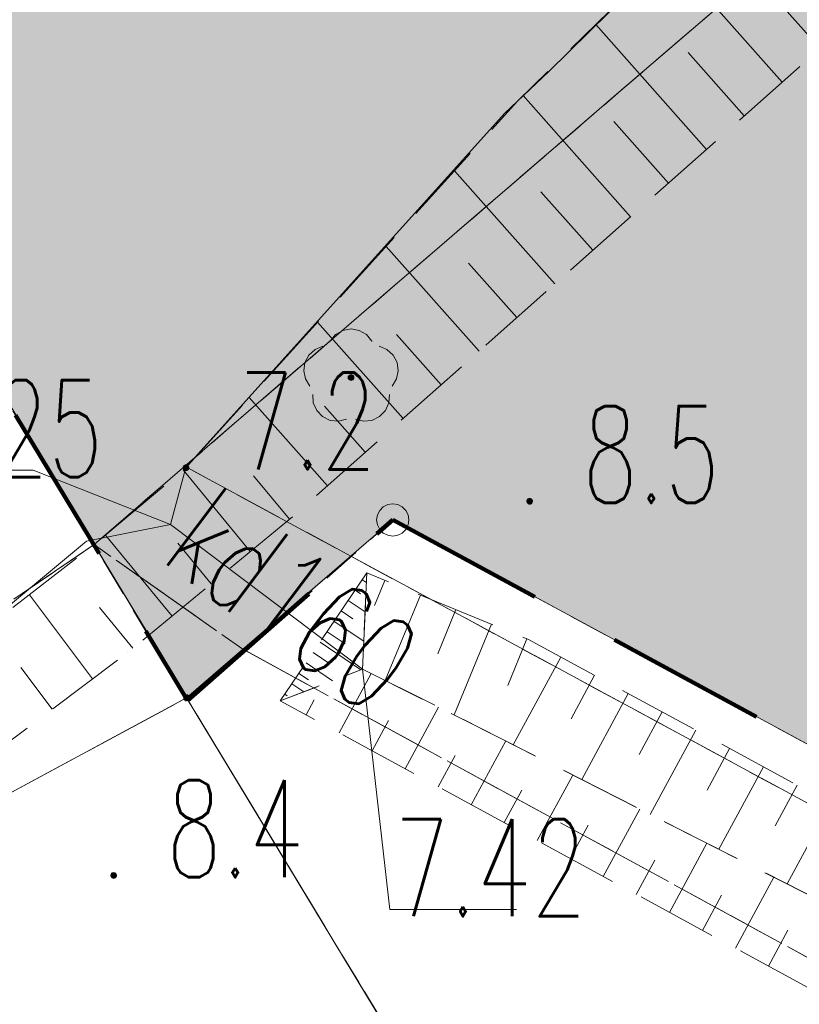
# Model space of a CAD drawing. Header units: millimetres. Extents: x -367306 to 168495, y -187323 to 82034.
# Tile 52 of 170: x 728 to 12794, y -142146 to -126914. Entities that reach past the tile are written whole.
import ezdxf

# ---------------------------------------------------------------- set-up
doc = ezdxf.new("R2010")
doc.units = ezdxf.units.MM
doc.header["$MEASUREMENT"] = 0
for name, pattern in [('L_0_03', [1000, 500, -500]), ('L_0_05', [1750, 1250, -500]), ('L_0_06', [2000, 1500, -500]), ('Przerywana długa', [3900, 2500, -1400]), ('Przerywana gęsta', [900, 600, -300])]:
    doc.linetypes.add(name, pattern=pattern)
for name, color, linetype, lineweight, true_color in [('0_Nr_pióra__105', 7, 'Continuous', 5, 0xcae6ff), ('0_Nr_pióra__240', 7, 'Continuous', 18, 0xdcf887), ('Nowe_OTZL_Nr_pióra__94', 7, 'Continuous', 13, 0xe4ad2c), ('sytuacja_Nr_pióra__65', 7, 'Continuous', 13, 0x80c2ff)]:
    doc.layers.add(name, color=color, linetype=linetype, lineweight=lineweight, true_color=true_color)
for name, color, linetype, lineweight in [('0_Nr_pióra__196', 1, 'Continuous', 100), ('Nowe_EGDE_Nr_pióra__8', 7, 'Continuous', 13), ('Nowe_EGDE_Nr_pióra__9', 7, 'Continuous', 13), ('Nowe_EGKK_Nr_pióra__8', 7, 'Continuous', 13), ('Nowe_EGKK_Nr_pióra__9', 7, 'Continuous', 13), ('Nowe_EGPG_Nr_pióra__7', 7, 'Continuous', 13), ('Nowe_EGPG_Nr_pióra__8', 7, 'Continuous', 13), ('Nowe_EGPG_Nr_pióra__9', 7, 'Continuous', 13), ('Nowe_EGUG_Nr_pióra__8', 7, 'Continuous', 13), ('Nowe_EGUG_Nr_pióra__9', 7, 'Continuous', 13), ('Nowe_GUPPRZ_O_Nr_pióra__8', 7, 'Continuous', 13), ('Nowe_GUPPRZ_O_Nr_pióra__9', 7, 'Continuous', 13), ('Nowe_OTRK_Nr_pióra__8', 7, 'Continuous', 13), ('Nowe_OTRK_Nr_pióra__9', 7, 'Continuous', 13), ('Nowe_OTRN_Nr_pióra__7', 7, 'Continuous', 13), ('Nowe_OTRN_Nr_pióra__8', 7, 'Continuous', 13), ('Nowe_OTRN_Nr_pióra__9', 7, 'Continuous', 13), ('Nowe_OTRN_O_Nr_pióra__8', 7, 'Continuous', 13), ('Nowe_OTWP_Nr_pióra__8', 7, 'Continuous', 13), ('Nowe_OTWP_Nr_pióra__9', 7, 'Continuous', 13), ('Nowe_OTZL_Nr_pióra__8', 7, 'Continuous', 13), ('Nowe_OTZL_Nr_pióra__9', 7, 'Continuous', 13), ('Nowe_SUKP_Nr_pióra__8', 7, 'Continuous', 13), ('Nowe_SUKP_Nr_pióra__9', 7, 'Continuous', 13), ('Nowe_SUKP_O_Nr_pióra__8', 7, 'Continuous', 13), ('sytuacja_Nr_pióra__1', 7, 'Continuous', 13)]:
    doc.layers.add(name, color=color, linetype=linetype, lineweight=lineweight)
doc.styles.add('STYL_AUTOMATYCZNY_3', font='Simplex.shx')

msp = doc.modelspace()

# ---------------------------------------------------------------- hatches: boundary and pattern name
at = {"layer": '0_Nr_pióra__105', "linetype": 'Continuous', "lineweight": 0, "true_color": 0x505c66}
msp.add_hatch(color=251, dxfattribs=at).paths.add_polyline_path([(-6418.4, -128513), (-8323.4, -129283), (-10228.4, -130053), (-13738.4, -130763), (-17768.4, -130063), (-25756, -127302.8), (-34528.4, -123913), (-41388.4, -119963), (-47098.4, -116963), (-50111, -115999.3), (-42598.4, -121143), (-16648.4, -132123), (-1348.4, -129693), (1832.3, -134968.9), (2667.6, -134801.8), (3061.6, -134723), (3301.6, -133843), (8238.5, -128359.6), (8915.3, -127717.6), (11388.1, -125280.7), (12674.7, -124012.8), (13419.4, -123278.9), (14544.7, -122167.6), (15001.3, -121648.2), (16289.2, -120183.4), (19968.1, -115996.2), (23018, -111586.2), (24650.6, -109225.4), (25882.9, -106410.1), (28971.6, -99353.7), (29323.9, -98603), (20013.3, -95115.2), (20011.6, -95123), (18201.6, -100163), (16181.6, -103873), (10781.6, -111903), (6111.6, -118913), (1281.6, -122723)])
at = {"layer": '0_Nr_pióra__240', "linetype": 'Continuous', "lineweight": 0, "true_color": 0x2c311b}
msp.add_hatch(color=250, dxfattribs=at).paths.add_polyline_path([(1832.3, -134968.9), (3325.5, -137445.8), (6501.6, -134653), (31321.6, -148073), (43551.6, -131243), (52938.8, -105475.5), (50239.8, -104970.8), (50241.7, -104960.9, 0.4105608), (45483.3, -107953.9), (43454.5, -115678.8), (37652.4, -114156), (32816.1, -112886.7), (35989.5, -100795.2), (33381.6, -100123), (29323.2, -98604.3), (28971.6, -99353.7), (25882.9, -106410.1), (24650.6, -109225.4), (23018, -111586.2), (19968.1, -115996.2), (16289.2, -120183.4), (15001.3, -121648.2), (14544.7, -122167.6), (13419.4, -123278.9), (12674.7, -124012.8), (11388.1, -125280.7), (8915.3, -127717.6), (8238.5, -128359.6), (3301.6, -133843), (3061.6, -134723)])
at = {"layer": 'Nowe_EGPG_Nr_pióra__7', "linetype": 'Continuous', "lineweight": 13}
msp.add_hatch(color=7, dxfattribs=at).paths.add_polyline_path([(3311.6, -137448), (3325.5, -137445.8), (3338.1, -137439.4), (3348, -137429.5), (3354.4, -137416.9), (3356.6, -137403), (3354.4, -137389.1), (3348, -137376.6), (3338.1, -137366.6), (3325.5, -137360.2), (3311.6, -137358), (3297.7, -137360.2), (3285.2, -137366.6), (3275.2, -137376.6), (3268.8, -137389.1), (3266.6, -137403), (3268.8, -137416.9), (3275.2, -137429.5), (3285.2, -137439.4), (3297.7, -137445.8)])
at = {"layer": 'Nowe_OTRN_Nr_pióra__7', "linetype": 'Continuous', "lineweight": 13}
for points in [[(3256.6, -133843), (3258.2, -133854.7), (3262.6, -133865.5), (3269.8, -133874.8), (3279.1, -133882), (3290, -133886.5), (3301.6, -133888), (3313.3, -133886.5), (3324.1, -133882), (3333.4, -133874.8), (3340.6, -133865.5), (3345.1, -133854.7), (3346.6, -133843), (3345.1, -133831.4), (3340.6, -133820.5), (3333.4, -133811.2), (3324.1, -133804), (3313.3, -133799.6), (3301.6, -133798), (3290, -133799.6), (3279.1, -133804), (3269.8, -133811.2), (3262.6, -133820.5), (3258.2, -133831.4)], [(8576.6, -134363), (8578.2, -134374.7), (8582.6, -134385.5), (8589.8, -134394.8), (8599.1, -134402), (8610, -134406.5), (8621.6, -134408), (8633.3, -134406.5), (8644.1, -134402), (8653.4, -134394.8), (8660.6, -134385.5), (8665.1, -134374.7), (8666.6, -134363), (8665.1, -134351.4), (8660.6, -134340.5), (8653.4, -134331.2), (8644.1, -134324), (8633.3, -134319.6), (8621.6, -134318), (8610, -134319.6), (8599.1, -134324), (8589.8, -134331.2), (8582.6, -134340.5), (8578.2, -134351.4)], [(2136.6, -140153), (2138.2, -140164.7), (2142.6, -140175.5), (2149.8, -140184.8), (2159.1, -140192), (2170, -140196.5), (2181.6, -140198), (2193.3, -140196.5), (2204.1, -140192), (2213.4, -140184.8), (2220.6, -140175.5), (2225.1, -140164.7), (2226.6, -140153), (2225.1, -140141.4), (2220.6, -140130.5), (2213.4, -140121.2), (2204.1, -140114), (2193.3, -140109.6), (2181.6, -140108), (2170, -140109.6), (2159.1, -140114), (2149.8, -140121.2), (2142.6, -140130.5), (2138.2, -140141.4)]]:
    msp.add_hatch(color=7, dxfattribs=at).paths.add_polyline_path(points)
at = {"layer": 'Nowe_OTZL_Nr_pióra__94', "linetype": 'Continuous', "lineweight": 13, "true_color": 0xe4ad2c}
msp.add_hatch(color=42, dxfattribs=at).paths.add_polyline_path([(5856.4, -132493.7), (5870.3, -132491.5), (5882.8, -132485.1), (5892.8, -132475.1), (5899.2, -132462.6), (5901.4, -132448.7), (5899.2, -132434.8), (5892.8, -132422.2), (5882.8, -132412.3), (5870.3, -132405.9), (5856.4, -132403.7), (5842.4, -132405.9), (5829.9, -132412.3), (5819.9, -132422.2), (5813.6, -132434.8), (5811.4, -132448.7), (5813.6, -132462.6), (5819.9, -132475.1), (5829.9, -132485.1), (5842.4, -132491.5)])
at = {"layer": 'sytuacja_Nr_pióra__65', "linetype": 'Continuous', "lineweight": 0, "true_color": 0x192633}
h = msp.add_hatch(color=179, dxfattribs=at)
h.paths.add_polyline_path([(-35518.4, -34473), (-67898.4, -84573), (-66138.4, -100353), (-58518.4, -110243), (-42598.4, -121143), (-16648.4, -132123), (-1348.4, -129693), (3325.5, -137445.8), (6501.6, -134653), (31321.6, -148073), (43551.6, -131243), (55981.6, -97123), (70921.6, -40873), (56311.6, -36173), (44331.6, -27593), (34641.9, -21548.3), (33406.4, -22351.9), (22129.7, -25856.9, 0.3125645), (16459.2, -35763.1, 0.0639815), (16561.6, -47403, -0.0641372), (20517.6, -68873.4, -0.1525468), (13695.5, -93630.2), (3435.8, -112923.9, -0.0818728), (1461.6, -115509.5), (-6521.8, -122921.4, -0.1451753), (-12306.4, -125248.3, -0.1061481), (-20698.4, -125033, -0.0211831), (-52070.1, -110031, -0.0156571), (-52613.6, -109720), (-56888.4, -107093), (-58193.1, -105873.8, -0.0772249), (-60088.2, -103457.7), (-61531.9, -100882.9, -0.0991166), (-62742.3, -97148), (-63291.3, -92429.4, -0.0773758), (-63172.5, -89355.1), (-62676, -86815.8, -0.093547), (-61301.5, -83370.5), (-34907, -41842.2, -0.0487492), (-33708.7, -40309.7), (-33683.4, -40283.1, -0.1375551), (-29041.8, -37523.5, -0.0442175), (-27588.1, -37267), (-16029.6, -36267.8, 0.1385926), (-10942.3, -34343.2), (-4215.8, -29365.2), (-2512.8, -27715.9, 0.2008798), (-1007.6, -25258.6), (-17808.4, -32663)])
h.paths.add_polyline_path([(33381.6, -100123), (34081.6, -98183), (16701.6, -91693), (16011.6, -93623)], flags=0)

# ---------------------------------------------------------------- linework, layer by layer
at = {"layer": '0_Nr_pióra__196', "color": 1, "linetype": 'Przerywana długa', "lineweight": 100}
msp.add_lwpolyline([(55981.6, -97123), (70921.6, -40873), (56311.6, -36173), (44331.6, -27593), (15671.6, -9583), (6061.6, -22143), (-17808.4, -32663), (-35518.4, -34473), (-67898.4, -84573), (-66138.4, -100353), (-58518.4, -110243), (-42598.4, -121143), (-16648.4, -132123), (-1348.4, -129693), (3325.5, -137445.8), (6501.6, -134653), (31321.6, -148073), (43551.6, -131243)], close=True, dxfattribs=at)
at = {"layer": 'Nowe_EGDE_Nr_pióra__8', "color": 7, "linetype": 'Continuous', "lineweight": 13}
for p, q in [((6501.6, -134653), (6501.7, -134653)), ((6501.6, -134653), (6501.7, -134653)), ((3311.6, -137403), (3311.7, -137403)), ((3311.6, -137403), (3311.7, -137403)), ((3311.6, -137403), (3311.7, -137403)), ((3311.6, -137403), (3311.7, -137403))]:
    msp.add_line(p, q, dxfattribs=at)
at = {"layer": 'Nowe_EGDE_Nr_pióra__9', "color": 7, "linetype": 'Continuous', "lineweight": 13, "flags": 128}
for points in [[(-32248.4, -2403), (-37968.4, -18833), (-52388.4, -43803), (-56478.4, -49323), (-64648.4, -60323), (-72848.4, -73393), (-78498.4, -88293), (-79228.4, -100953), (-73598.4, -112563), (-60298.4, -123133), (-36138.4, -137363), (-13438.4, -142123), (-1728.4, -140123), (3311.6, -137403), (-1348.4, -129693), (-16648.4, -132123), (-42598.4, -121143), (-58518.4, -110243), (-66138.4, -100353), (-67898.4, -84573), (-35518.4, -34473), (-22298.4, -1863)], [(3311.6, -137403), (-1728.4, -140123)], [(19561.6, -164263), (3311.6, -137403)]]:
    msp.add_lwpolyline(points, dxfattribs=at)
for points in [[(55981.6, -97123), (70921.6, -40873), (56311.6, -36173), (44331.6, -27593), (15671.6, -9583), (6061.6, -22143), (-17808.4, -32663), (-35518.4, -34473), (-67898.4, -84573), (-66138.4, -100353), (-58518.4, -110243), (-42598.4, -121143), (-16648.4, -132123), (-1348.4, -129693), (3311.6, -137403), (6501.6, -134653), (31321.6, -148073), (43551.6, -131243)], [(3311.6, -137403), (19561.6, -164263), (31321.6, -148073), (6501.6, -134653)]]:
    msp.add_lwpolyline(points, close=True, dxfattribs=at)
at = {"layer": 'Nowe_EGKK_Nr_pióra__8', "color": 7, "linetype": 'Continuous', "lineweight": 13}
for p, q in [((3281.6, -133823), (3281.7, -133823)), ((3281.6, -133823), (3281.7, -133823)), ((3281.6, -133823), (3281.7, -133823)), ((1879.8, -135034.1), (1879.9, -135034.1)), ((1879.8, -135034.1), (1879.9, -135034.1)), ((1879.8, -135034.1), (1879.9, -135034.1)), ((1879.8, -135034.1), (1879.9, -135034.1)), ((5851.8, -135213.2), (5851.8, -135213.2)), ((5851.8, -135213.2), (5851.8, -135213.2)), ((4181.6, -136653), (4181.7, -136653)), ((4181.6, -136653), (4181.7, -136653)), ((3311.6, -137403), (3311.7, -137403)), ((3311.6, -137403), (3311.7, -137403)), ((3311.6, -137403), (3311.7, -137403))]:
    msp.add_line(p, q, dxfattribs=at)
at = {"layer": 'Nowe_EGKK_Nr_pióra__9', "color": 7, "linetype": 'L_0_06', "lineweight": 13, "flags": 128}
for points in [[(-65928.4, -86443), (-46598.4, -55193), (-32708.1, -34185.8), (-25888.4, -18613), (-19538.4, -3963), (-15289, 2905.3), (-7768.4, 34407), (-6478.4, 39617), (-9198.5, 39673.5), (-11138.4, 31577), (-9490.8, 31378.4), (-12278.4, 26477), (-12397.1, 25976.7), (-13078.4, 26127), (-24358.4, -3553), (-29788.4, -3963), (-32958.4, -14253), (-43448.4, -33613), (-62598.4, -63213), (-70068.4, -74873), (-73378.4, -83263), (-74808.4, -87963), (-76058.4, -92933), (-76488.4, -97643), (-76148.4, -99903), (-74478.4, -105063), (-71748.4, -109473), (-68778.4, -112643), (-63278.4, -117253), (-36888.4, -133563), (-29028.4, -136863), (-23848.4, -137733), (-15768.4, -138533), (-6768.4, -139353), (-3598.4, -138483), (-438.4, -136613), (1879.8, -135034.1), (3281.6, -133823), (12911.6, -125533), (23321.6, -113373), (29441.6, -101683), (31601.6, -96903), (39431.6, -73863), (55391.6, -79203), (56561.6, -81483), (58691.6, -82183), (59421.6, -76943), (62241.6, -69543), (68811.6, -45163), (66821.6, -44573), (60191.6, -64873), (57641.6, -74443), (41611.6, -68353), (55048, -35268), (61231.6, -20173), (54061.6, -15833), (47506.2, -29866.6), (46621.6, -31733), (42301.6, -37993), (38441.6, -36363), (31721.6, -45713), (29651.6, -50493), (32131.6, -55673), (28631.6, -68213), (23091.6, -85543), (18891.6, -95613), (19151.6, -99663), (15641.6, -105623), (7471.6, -118773), (-568.4, -125543), (-4988.4, -128413), (-15438.4, -130493), (-41388.4, -119513), (-56468.4, -109643), (-64298.4, -99413)], [(29531.6, -148013), (31361.6, -144863), (37971.6, -133403), (44021.6, -123253), (49231.6, -107983), (55911.6, -88083), (57121.6, -88213), (55101.6, -97773), (55719.6, -97842.3), (55981.6, -97123), (70921.6, -40873), (56311.6, -36173), (55048, -35268), (41611.6, -68353), (57641.6, -74443), (60191.6, -64873), (66821.6, -44573), (68811.6, -45163), (62241.6, -69543), (59421.6, -76943), (58691.6, -82183), (56561.6, -81483), (55391.6, -79203), (39431.6, -73863), (31601.6, -96903), (29441.6, -101683), (23321.6, -113373), (12911.6, -125533), (3281.6, -133823), (5851.8, -135213.2)], [(3311.6, -137403), (-1728.4, -140123), (-13438.4, -142123), (-36138.4, -137363), (-60298.4, -123133), (-73598.4, -112563), (-79228.4, -100953), (-96338.4, -103863), (-90368.4, -119183), (-84588.4, -129593), (-76648.4, -138893), (-69718.4, -143433), (-65688.4, -144503), (-64458.4, -146783), (-60688.4, -152263), (-54658.4, -156013), (-45058.4, -161173), (-14498.4, -168703), (2961.6, -169593), (19561.6, -164263)], [(1879.8, -135034.1), (3281.6, -133823), (5851.8, -135213.2), (29531.6, -148013), (28441.6, -149893), (4181.6, -136653)], [(19561.6, -164263), (25687.3, -155829.8), (25211.6, -155473), (28441.6, -149893), (4181.6, -136653), (1879.8, -135034.1), (3311.6, -137403)]]:
    msp.add_lwpolyline(points, close=True, dxfattribs=at)
for points in [[(1879.8, -135034.1), (-438.4, -136613)], [(3311.6, -137403), (1879.8, -135034.1)], [(-1728.4, -140123), (3311.6, -137403)]]:
    msp.add_lwpolyline(points, dxfattribs=at)
at = {"layer": 'Nowe_EGPG_Nr_pióra__8', "color": 7, "linetype": 'Continuous', "lineweight": 13}
for p, q in [((6354.7, -134450.8), (6354.7, -134450.8)), ((6424.4, -134415.3), (6424.4, -134415.3)), ((6501.6, -134403), (6501.7, -134403)), ((6578.9, -134415.3), (6578.9, -134415.3)), ((6648.6, -134450.8), (6648.6, -134450.8)), ((6263.9, -134575.8), (6263.9, -134575.8)), ((6299.4, -134506.1), (6299.4, -134506.1)), ((6703.9, -134506.1), (6703.9, -134506.1)), ((6739.4, -134575.8), (6739.4, -134575.8)), ((6251.6, -134653), (6251.7, -134653)), ((6263.9, -134730.3), (6263.9, -134730.3)), ((6299.4, -134800), (6299.4, -134800)), ((6703.9, -134800), (6703.9, -134800)), ((6739.4, -134730.3), (6739.4, -134730.3)), ((6751.6, -134653), (6751.7, -134653)), ((6354.7, -134855.3), (6354.7, -134855.3)), ((6424.4, -134890.8), (6424.4, -134890.8)), ((6501.6, -134903), (6501.7, -134903)), ((6578.9, -134890.8), (6578.9, -134890.8)), ((6648.6, -134855.3), (6648.6, -134855.3)), ((3268.8, -137389.1), (3268.9, -137389.1)), ((3275.2, -137376.6), (3275.3, -137376.6)), ((3285.2, -137366.6), (3285.2, -137366.6)), ((3297.7, -137360.2), (3297.8, -137360.2)), ((3311.6, -137358), (3311.7, -137358)), ((3325.5, -137360.2), (3325.6, -137360.2)), ((3338.1, -137366.6), (3338.1, -137366.6)), ((3348, -137376.6), (3348.1, -137376.6)), ((3354.4, -137389.1), (3354.5, -137389.1)), ((3266.6, -137403), (3266.7, -137403)), ((3268.8, -137416.9), (3268.9, -137416.9)), ((3275.2, -137429.5), (3275.3, -137429.5)), ((3285.2, -137439.4), (3285.2, -137439.4)), ((3297.7, -137445.8), (3297.8, -137445.8)), ((3311.6, -137448), (3311.7, -137448)), ((3325.5, -137445.8), (3325.6, -137445.8)), ((3338.1, -137439.4), (3338.1, -137439.4)), ((3348, -137429.5), (3348.1, -137429.5)), ((3354.4, -137416.9), (3354.5, -137416.9)), ((3356.6, -137403), (3356.7, -137403))]:
    msp.add_line(p, q, dxfattribs=at)
at = {"layer": 'Nowe_EGPG_Nr_pióra__9', "color": 7, "linetype": 'Continuous', "lineweight": 13, "flags": 128}
for points in [[(6501.6, -134403), (6578.9, -134415.3), (6648.6, -134450.8), (6703.9, -134506.1), (6739.4, -134575.8), (6751.6, -134653), (6739.4, -134730.3), (6703.9, -134800), (6648.6, -134855.3), (6578.9, -134890.8), (6501.6, -134903), (6424.4, -134890.8), (6354.7, -134855.3), (6299.4, -134800), (6263.9, -134730.3), (6251.6, -134653), (6263.9, -134575.8), (6299.4, -134506.1), (6354.7, -134450.8), (6424.4, -134415.3)], [(3311.6, -137448), (3325.5, -137445.8), (3338.1, -137439.4), (3348, -137429.5), (3354.4, -137416.9), (3356.6, -137403), (3354.4, -137389.1), (3348, -137376.6), (3338.1, -137366.6), (3325.5, -137360.2), (3311.6, -137358), (3297.7, -137360.2), (3285.2, -137366.6), (3275.2, -137376.6), (3268.8, -137389.1), (3266.6, -137403), (3268.8, -137416.9), (3275.2, -137429.5), (3285.2, -137439.4), (3297.7, -137445.8)]]:
    msp.add_lwpolyline(points, close=True, dxfattribs=at)
at = {"layer": 'Nowe_EGUG_Nr_pióra__8', "color": 7, "linetype": 'Continuous', "lineweight": 13}
for p, q in [((3281.6, -133823), (3281.7, -133823)), ((3281.6, -133823), (3281.7, -133823)), ((3281.6, -133823), (3281.7, -133823)), ((1879.8, -135034.1), (1879.9, -135034.1)), ((1879.8, -135034.1), (1879.9, -135034.1)), ((1879.8, -135034.1), (1879.9, -135034.1)), ((1879.8, -135034.1), (1879.9, -135034.1)), ((5851.8, -135213.2), (5851.8, -135213.2)), ((5851.8, -135213.2), (5851.8, -135213.2)), ((4181.6, -136653), (4181.7, -136653)), ((4181.6, -136653), (4181.7, -136653)), ((3311.6, -137403), (3311.7, -137403)), ((3311.6, -137403), (3311.7, -137403)), ((3311.6, -137403), (3311.7, -137403))]:
    msp.add_line(p, q, dxfattribs=at)
at = {"layer": 'Nowe_EGUG_Nr_pióra__9', "color": 7, "linetype": 'L_0_03', "lineweight": 13, "flags": 128}
for points in [[(-65928.4, -86443), (-46598.4, -55193), (-32708.1, -34185.8), (-25888.4, -18613), (-19538.4, -3963), (-15289, 2905.3), (-7768.4, 34407), (-6478.4, 39617), (-9198.5, 39673.5), (-11138.4, 31577), (-9490.8, 31378.4), (-12278.4, 26477), (-12397.1, 25976.7), (-13078.4, 26127), (-24358.4, -3553), (-29788.4, -3963), (-32958.4, -14253), (-43448.4, -33613), (-62598.4, -63213), (-70068.4, -74873), (-73378.4, -83263), (-74808.4, -87963), (-76058.4, -92933), (-76488.4, -97643), (-76148.4, -99903), (-74478.4, -105063), (-71748.4, -109473), (-68778.4, -112643), (-63278.4, -117253), (-36888.4, -133563), (-29028.4, -136863), (-23848.4, -137733), (-15768.4, -138533), (-6768.4, -139353), (-3598.4, -138483), (-438.4, -136613), (1879.8, -135034.1), (3281.6, -133823), (12911.6, -125533), (23321.6, -113373), (29441.6, -101683), (31601.6, -96903), (39431.6, -73863), (55391.6, -79203), (56561.6, -81483), (58691.6, -82183), (59421.6, -76943), (62241.6, -69543), (68811.6, -45163), (66821.6, -44573), (60191.6, -64873), (57641.6, -74443), (41611.6, -68353), (55048, -35268), (61231.6, -20173), (54061.6, -15833), (47506.2, -29866.6), (46621.6, -31733), (42301.6, -37993), (38441.6, -36363), (31721.6, -45713), (29651.6, -50493), (32131.6, -55673), (28631.6, -68213), (23091.6, -85543), (18891.6, -95613), (19151.6, -99663), (15641.6, -105623), (7471.6, -118773), (-568.4, -125543), (-4988.4, -128413), (-15438.4, -130493), (-41388.4, -119513), (-56468.4, -109643), (-64298.4, -99413)], [(29531.6, -148013), (31361.6, -144863), (37971.6, -133403), (44021.6, -123253), (49231.6, -107983), (55911.6, -88083), (57121.6, -88213), (55101.6, -97773), (55719.6, -97842.3), (55981.6, -97123), (70921.6, -40873), (56311.6, -36173), (55048, -35268), (41611.6, -68353), (57641.6, -74443), (60191.6, -64873), (66821.6, -44573), (68811.6, -45163), (62241.6, -69543), (59421.6, -76943), (58691.6, -82183), (56561.6, -81483), (55391.6, -79203), (39431.6, -73863), (31601.6, -96903), (29441.6, -101683), (23321.6, -113373), (12911.6, -125533), (3281.6, -133823), (5851.8, -135213.2)], [(3311.6, -137403), (-1728.4, -140123), (-13438.4, -142123), (-36138.4, -137363), (-60298.4, -123133), (-73598.4, -112563), (-79228.4, -100953), (-96338.4, -103863), (-90368.4, -119183), (-84588.4, -129593), (-76648.4, -138893), (-69718.4, -143433), (-65688.4, -144503), (-64458.4, -146783), (-60688.4, -152263), (-54658.4, -156013), (-45058.4, -161173), (-14498.4, -168703), (2961.6, -169593), (19561.6, -164263)], [(1879.8, -135034.1), (3281.6, -133823), (5851.8, -135213.2), (29531.6, -148013), (28441.6, -149893), (4181.6, -136653)], [(19561.6, -164263), (25687.3, -155829.8), (25211.6, -155473), (28441.6, -149893), (4181.6, -136653), (1879.8, -135034.1), (3311.6, -137403)]]:
    msp.add_lwpolyline(points, close=True, dxfattribs=at)
for points in [[(1879.8, -135034.1), (-438.4, -136613)], [(3311.6, -137403), (1879.8, -135034.1)], [(-1728.4, -140123), (3311.6, -137403)]]:
    msp.add_lwpolyline(points, dxfattribs=at)
at = {"layer": 'Nowe_GUPPRZ_O_Nr_pióra__8', "color": 7, "linetype": 'Continuous', "lineweight": 13}
for p, q in [((938.6, -133883.7), (938.6, -133883.7)), ((3061.6, -134723), (3061.7, -134723)), ((6031.6, -136963), (6031.7, -136963)), ((6456.3, -140677.9), (6456.4, -140677.9)), ((8416.3, -140677.9), (8416.4, -140677.9))]:
    msp.add_line(p, q, dxfattribs=at)
at = {"layer": 'Nowe_GUPPRZ_O_Nr_pióra__9', "color": 7, "linetype": 'Continuous', "lineweight": 13, "flags": 128}
for points in [[(3061.6, -134723), (938.6, -133883.7), (-1021.4, -133883.7)], [(6031.6, -136963), (6456.3, -140677.9), (8416.3, -140677.9)]]:
    msp.add_lwpolyline(points, dxfattribs=at)
at = {"layer": 'Nowe_OTRK_Nr_pióra__8', "color": 7, "linetype": 'Continuous', "lineweight": 13}
for p, q in [((9642.4, -126989.2), (9642.5, -126989.2)), ((11072.9, -127420.1), (11073, -127420.1)), ((12529.5, -127880.3), (12529.5, -127880.3)), ((8521.2, -128088.6), (8521.3, -128088.6)), ((8434.3, -128173.8), (8434.4, -128173.8)), ((11942.9, -128400.7), (11942.9, -128400.7)), ((9925.8, -128490.2), (9925.8, -128490.2)), ((11356.3, -128921.1), (11356.3, -128921.1)), ((7457.5, -129252.8), (7457.5, -129252.8)), ((10769.7, -129441.5), (10769.7, -129441.5)), ((8791.7, -129575.1), (8791.8, -129575.1)), ((10183.1, -129961.9), (10183.2, -129961.9)), ((6398.6, -130422.4), (6398.6, -130422.4)), ((9596.5, -130482.3), (9596.6, -130482.3)), ((7675.7, -130680.3), (7675.7, -130680.3)), ((9009.9, -131002.7), (9010, -131002.7)), ((5339.7, -131591.9), (5339.7, -131591.9)), ((8423.3, -131523.1), (8423.4, -131523.1)), ((6559.6, -131785.5), (6559.7, -131785.5)), ((7836.8, -132043.4), (7836.8, -132043.4)), ((7250.2, -132563.8), (7250.2, -132563.8)), ((4280.8, -132761.5), (4280.8, -132761.5)), ((5443.6, -132890.7), (5443.7, -132890.7)), ((6663.6, -133084.2), (6663.6, -133084.2)), ((6077, -133604.6), (6077, -133604.6)), ((3257.5, -133880), (3257.6, -133880)), ((3301.6, -133843), (3301.7, -133843)), ((4348.4, -133971.1), (4348.5, -133971.1)), ((5490.4, -134125), (5490.5, -134125)), ((4902.3, -134643.6), (4902.3, -134643.6)), ((4951.6, -134603), (4951.7, -134603)), ((2055.3, -134887.1), (2055.3, -134887.1)), ((1879.8, -135034.1), (1879.9, -135034.1)), ((3174, -135012.1), (3174.1, -135012.1)), ((4297, -135142.1), (4297, -135142.1)), ((6101.6, -135473), (6101.7, -135473)), ((6101.6, -135473), (6101.7, -135473)), ((3691.7, -135640.6), (3691.7, -135640.6)), ((6030.5, -135578.1), (6030.6, -135578.1)), ((6094.6, -135621.5), (6094.7, -135621.5)), ((6381.3, -135588.2), (6381.3, -135588.2)), ((879.9, -135809.5), (879.9, -135809.5)), ((5921.6, -135739), (5921.7, -135739)), ((6002.8, -135793.9), (6002.9, -135793.9)), ((6930.6, -135814.6), (6930.7, -135814.6)), ((1960.9, -136006.1), (1961, -136006.1)), ((5812.7, -135899.9), (5812.8, -135899.9)), ((6220.4, -135978.7), (6220.4, -135978.7)), ((3086.4, -136139.1), (3086.4, -136139.1)), ((5703.9, -136060.8), (5703.9, -136060.8)), ((6073.3, -136076.2), (6073.3, -136076.2)), ((7480, -136040.9), (7480.1, -136040.9)), ((5595, -136221.7), (5595, -136221.7)), ((5883.2, -136182.2), (5883.3, -136182.2)), ((8029.4, -136267.3), (8029.4, -136267.3)), ((5486.1, -136382.6), (5486.1, -136382.6)), ((5377.2, -136543.5), (5377.2, -136543.5)), ((5763.7, -136570.4), (5763.7, -136570.4)), ((6051.9, -136530.9), (6052, -136530.9)), ((8578.8, -136493.6), (8578.8, -136493.6)), ((8601.6, -136503), (8601.7, -136503)), ((2401.6, -136703), (2401.7, -136703)), ((2481, -136637.6), (2481.1, -136637.6)), ((5268.3, -136704.4), (5268.3, -136704.4)), ((7199.3, -136722.3), (7199.3, -136722.3)), ((9102.4, -136774.1), (9102.5, -136774.1)), ((5159.4, -136865.3), (5159.4, -136865.3)), ((5528.6, -136880.5), (5528.6, -136880.5)), ((744.7, -136936.1), (744.7, -136936.1)), ((5050.5, -137026.2), (5050.5, -137026.2)), ((6009.6, -136971.5), (6009.7, -136971.5)), ((6031.6, -136963), (6031.7, -136963)), ((6031.6, -136963), (6031.7, -136963)), ((6031.6, -136963), (6031.7, -136963)), ((6168.4, -137031), (6168.5, -137031)), ((9625, -137056.9), (9625, -137056.9)), ((1856.6, -137111.8), (1856.7, -137111.8)), ((4941.6, -137187.1), (4941.7, -137187.1)), ((5198.9, -137126.6), (5199, -137126.6)), ((5568.1, -137141.9), (5568.1, -137141.9)), ((6385.1, -137138.6), (6385.2, -137138.6)), ((8281.4, -137215.5), (8281.4, -137215.5)), ((4832.7, -137348), (4832.8, -137348)), ((4869.2, -137372.7), (4869.3, -137372.7)), ((5126.5, -137312.2), (5126.6, -137312.2)), ((10147.5, -137339.7), (10147.6, -137339.7)), ((4761.6, -137453), (4761.7, -137453)), ((4761.6, -137453), (4761.7, -137453)), ((5286.7, -137435.3), (5286.8, -137435.3)), ((1229.3, -137582.3), (1229.3, -137582.3)), ((5159.6, -137669.2), (5159.7, -137669.2)), ((7211.1, -137549), (7211.2, -137549)), ((7452, -137668.6), (7452.1, -137668.6)), ((10670.1, -137622.5), (10670.1, -137622.5)), ((6435.9, -137757.3), (6435.9, -137757.3)), ((7581.6, -137733), (7581.7, -137733)), ((7581.6, -137733), (7581.7, -137733)), ((9261.2, -137729), (9261.2, -137729)), ((5670.8, -137946.9), (5670.9, -137946.9)), ((11192.6, -137905.4), (11192.7, -137905.4)), ((8250.7, -138072.7), (8250.7, -138072.7)), ((8367.4, -138132), (8367.5, -138132)), ((6182, -138224.7), (6182, -138224.7)), ((7468.1, -138294.7), (7468.1, -138294.7)), ((10313.7, -138280.9), (10313.8, -138280.9)), ((11715.2, -138188.2), (11715.2, -138188.2)), ((6693.2, -138502.4), (6693.2, -138502.4)), ((9288.5, -138599.7), (9288.5, -138599.7)), ((12237.7, -138471), (12237.8, -138471)), ((9427.4, -138670.3), (9427.4, -138670.3)), ((12760.3, -138753.8), (12760.3, -138753.8)), ((7204.4, -138780.1), (7204.4, -138780.1)), ((8498.1, -138835.9), (8498.2, -138835.9)), ((11366.2, -138832.9), (11366.3, -138832.9)), ((7715.5, -139057.8), (7715.6, -139057.8)), ((10326.3, -139126.7), (10326.3, -139126.7)), ((10487.3, -139208.5), (10487.4, -139208.5)), ((8226.7, -139335.5), (8226.8, -139335.5)), ((9528.2, -139377), (9528.3, -139377)), ((12418.7, -139384.8), (12418.8, -139384.8)), ((8737.9, -139613.2), (8738, -139613.2)), ((11364.1, -139653.7), (11364.2, -139653.7)), ((11547.3, -139746.7), (11547.3, -139746.7)), ((9249.1, -139890.9), (9249.1, -139890.9)), ((10558.3, -139918.2), (10558.4, -139918.2)), ((9760.3, -140168.6), (9760.3, -140168.6)), ((12401.9, -140180.6), (12402, -140180.6)), ((12607.2, -140284.9), (12607.3, -140284.9)), ((10271.5, -140446.3), (10271.5, -140446.3)), ((11588.4, -140459.4), (11588.5, -140459.4)), ((10782.6, -140724), (10782.7, -140724)), ((11293.8, -141001.7), (11293.9, -141001.7)), ((12618.5, -141000.6), (12618.6, -141000.6)), ((11805, -141279.4), (11805.1, -141279.4)), ((12316.2, -141557.1), (12316.2, -141557.1))]:
    msp.add_line(p, q, dxfattribs=at)
at = {"layer": 'Nowe_OTRK_Nr_pióra__9', "color": 7, "linetype": 'L_0_05', "lineweight": 13, "flags": 128}
for points in [[(-60418.4, -57243), (-64448.4, -61163), (-70038.4, -70403), (-72908.4, -76233), (-77228.4, -88903), (-77898.4, -95093), (-77008.4, -103883), (-75188.4, -108483), (-71818.4, -112263), (-65988.4, -117853), (-61458.4, -121513), (-56418.4, -124793), (-47228.4, -129903), (-40588.4, -133243), (-30078.4, -138433), (-23608.4, -140503), (-14108.4, -141243), (-6288.4, -140963), (-3098.4, -140303), (121.6, -138413), (2401.6, -136703), (4951.6, -134603), (14459.1, -126168.4), (24075.4, -113943.7), (26472.9, -109925.5), (31386.9, -99376.6), (29323.2, -98604.3), (24650.6, -109225.4), (19960.7, -116004.7), (16778.8, -119626.3), (14556.7, -122153.9), (12029.4, -124648.7), (8434.3, -128173.8), (3301.6, -133843), (1879.8, -135034.1), (-788.4, -137103), (-3798.4, -139183), (-6448.4, -139483), (-14148.4, -139963), (-23348.4, -138763), (-29648.4, -137023), (-40048.4, -131853), (-46638.4, -128463), (-55368.4, -123153), (-60568.4, -120043), (-65388.4, -116613), (-70928.4, -111463), (-73788.4, -107783), (-75708.4, -103193), (-76758.4, -95153), (-76048.4, -89103), (-71688.4, -76643), (-68828.4, -70923), (-63248.4, -61643)], [(6101.6, -135473), (4761.6, -137453), (6031.6, -136963)], [(6031.6, -136963), (7581.6, -137733), (20441.6, -144263), (31101.6, -150033), (33741.6, -151433), (31591.6, -149083), (21091.6, -143263), (8601.6, -136503), (6101.6, -135473)], [(7581.6, -137733), (20441.6, -144263), (31101.6, -150033), (33741.6, -151433), (30681.6, -150923), (19671.6, -145553), (4761.6, -137453), (6031.6, -136963)]]:
    msp.add_lwpolyline(points, close=True, dxfattribs=at)
at = {"layer": 'Nowe_OTRK_Nr_pióra__9', "color": 7, "linetype": 'Continuous', "lineweight": 13, "flags": 128}
for points in [[(12529.5, -127880.3), (10763.6, -125889.9)], [(13116, -127359.9), (12220.1, -126350)], [(11356.3, -128921.1), (9642.4, -126989.2)], [(11942.9, -128400.7), (11072.9, -127420.1)], [(10183.1, -129961.9), (8521.2, -128088.6)], [(10769.7, -129441.5), (9925.8, -128490.2)], [(9009.9, -131002.7), (7457.5, -129252.8)], [(9596.5, -130482.3), (8791.7, -129575.1)], [(7836.8, -132043.4), (6398.6, -130422.4)], [(8423.3, -131523.1), (7675.7, -130680.3)], [(6663.6, -133084.2), (5339.7, -131591.9)], [(7250.2, -132563.8), (6559.6, -131785.5)], [(5490.4, -134125), (4280.8, -132761.5)], [(6077, -133604.6), (5443.6, -132890.7)], [(4297, -135142.1), (3257.5, -133880)], [(4902.3, -134643.6), (4348.4, -133971.1)], [(3086.4, -136139.1), (2055.3, -134887.1)], [(3691.7, -135640.6), (3174, -135012.1)], [(6030.5, -135578.1), (6094.6, -135621.5)], [(6381.3, -135588.2), (6220.4, -135978.7)], [(1856.6, -137111.8), (879.9, -135809.5)], [(5921.6, -135739), (6002.8, -135793.9)], [(6930.6, -135814.6), (6385.1, -137138.6)], [(2481, -136637.6), (1960.9, -136006.1)], [(5812.7, -135899.9), (6073.3, -136076.2)], [(5703.9, -136060.8), (5883.2, -136182.2)], [(7480, -136040.9), (7199.3, -136722.3)], [(5595, -136221.7), (6051.9, -136530.9)], [(8029.4, -136267.3), (7452, -137668.6)], [(5486.1, -136382.6), (5763.7, -136570.4)], [(5377.2, -136543.5), (6009.6, -136971.5)], [(8578.8, -136493.6), (8281.4, -137215.5)], [(5268.3, -136704.4), (5528.6, -136880.5)], [(9102.4, -136774.1), (8367.4, -138132)], [(5159.4, -136865.3), (5568.1, -137141.9)], [(1229.3, -137582.3), (744.7, -136936.1)], [(5050.5, -137026.2), (5198.9, -137126.6)], [(5670.8, -137946.9), (6168.4, -137031)], [(9625, -137056.9), (9261.2, -137729)], [(4941.6, -137187.1), (5126.5, -137312.2)], [(4832.7, -137348), (4869.2, -137372.7)], [(10147.5, -137339.7), (9427.4, -138670.3)], [(5159.6, -137669.2), (5286.7, -137435.3)], [(6693.2, -138502.4), (7211.1, -137549)], [(10670.1, -137622.5), (10313.7, -138280.9)], [(6182, -138224.7), (6435.9, -137757.3)], [(11192.6, -137905.4), (10487.3, -139208.5)], [(8250.7, -138072.7), (7715.5, -139057.8)], [(7204.4, -138780.1), (7468.1, -138294.7)], [(11715.2, -138188.2), (11366.2, -138832.9)], [(9288.5, -138599.7), (8737.9, -139613.2)], [(12237.7, -138471), (11547.3, -139746.7)], [(12760.3, -138753.8), (12418.7, -139384.8)], [(8226.7, -139335.5), (8498.1, -138835.9)], [(13282.8, -139036.6), (12607.2, -140284.9)], [(10326.3, -139126.7), (9760.3, -140168.6)], [(9249.1, -139890.9), (9528.2, -139377)], [(11364.1, -139653.7), (10782.6, -140724)], [(10271.5, -140446.3), (10558.3, -139918.2)], [(12401.9, -140180.6), (11805, -141279.4)], [(11293.8, -141001.7), (11588.4, -140459.4)], [(12316.2, -141557.1), (12618.5, -141000.6)]]:
    msp.add_lwpolyline(points, dxfattribs=at)
at = {"layer": 'Nowe_OTRN_Nr_pióra__8', "color": 7, "linetype": 'Continuous', "lineweight": 13}
for p, q in [((3256.6, -133843), (3256.7, -133843)), ((3258.2, -133831.4), (3258.2, -133831.4)), ((3258.2, -133854.7), (3258.2, -133854.7)), ((3262.6, -133820.5), (3262.7, -133820.5)), ((3262.6, -133865.5), (3262.7, -133865.5)), ((3269.8, -133811.2), (3269.9, -133811.2)), ((3269.8, -133874.8), (3269.9, -133874.8)), ((3279.1, -133804), (3279.2, -133804)), ((3279.1, -133882), (3279.2, -133882)), ((3290, -133799.6), (3290, -133799.6)), ((3301.6, -133798), (3301.7, -133798)), ((3313.3, -133799.6), (3313.3, -133799.6)), ((3324.1, -133804), (3324.2, -133804)), ((3324.1, -133882), (3324.2, -133882)), ((3333.4, -133811.2), (3333.5, -133811.2)), ((3333.4, -133874.8), (3333.5, -133874.8)), ((3340.6, -133820.5), (3340.6, -133820.5)), ((3340.6, -133865.5), (3340.6, -133865.5)), ((3345.1, -133831.4), (3345.1, -133831.4)), ((3345.1, -133854.7), (3345.1, -133854.7)), ((3346.6, -133843), (3346.7, -133843)), ((3290, -133886.5), (3290, -133886.5)), ((3301.6, -133888), (3301.7, -133888)), ((3313.3, -133886.5), (3313.3, -133886.5)), ((8582.6, -134340.5), (8582.7, -134340.5)), ((8589.8, -134331.2), (8589.9, -134331.2)), ((8599.1, -134324), (8599.2, -134324)), ((8610, -134319.6), (8610, -134319.6)), ((8621.6, -134318), (8621.7, -134318)), ((8633.3, -134319.6), (8633.3, -134319.6)), ((8644.1, -134324), (8644.2, -134324)), ((8653.4, -134331.2), (8653.5, -134331.2)), ((8660.6, -134340.5), (8660.6, -134340.5)), ((8576.6, -134363), (8576.7, -134363)), ((8578.2, -134351.4), (8578.2, -134351.4)), ((8578.2, -134374.7), (8578.2, -134374.7)), ((8582.6, -134385.5), (8582.7, -134385.5)), ((8589.8, -134394.8), (8589.9, -134394.8)), ((8599.1, -134402), (8599.2, -134402)), ((8610, -134406.5), (8610, -134406.5)), ((8621.6, -134408), (8621.7, -134408)), ((8633.3, -134406.5), (8633.3, -134406.5)), ((8644.1, -134402), (8644.2, -134402)), ((8653.4, -134394.8), (8653.5, -134394.8)), ((8660.6, -134385.5), (8660.6, -134385.5)), ((8665.1, -134351.4), (8665.1, -134351.4)), ((8665.1, -134374.7), (8665.1, -134374.7)), ((8666.6, -134363), (8666.7, -134363)), ((2142.6, -140130.5), (2142.7, -140130.5)), ((2149.8, -140121.2), (2149.9, -140121.2)), ((2159.1, -140114), (2159.2, -140114)), ((2170, -140109.6), (2170, -140109.6)), ((2181.6, -140108), (2181.7, -140108)), ((2193.3, -140109.6), (2193.3, -140109.6)), ((2204.1, -140114), (2204.2, -140114)), ((2213.4, -140121.2), (2213.5, -140121.2)), ((2220.6, -140130.5), (2220.6, -140130.5)), ((2136.6, -140153), (2136.7, -140153)), ((2138.2, -140141.4), (2138.2, -140141.4)), ((2138.2, -140164.7), (2138.2, -140164.7)), ((2142.6, -140175.5), (2142.7, -140175.5)), ((2149.8, -140184.8), (2149.9, -140184.8)), ((2159.1, -140192), (2159.2, -140192)), ((2170, -140196.5), (2170, -140196.5)), ((2181.6, -140198), (2181.7, -140198)), ((2193.3, -140196.5), (2193.3, -140196.5)), ((2204.1, -140192), (2204.2, -140192)), ((2213.4, -140184.8), (2213.5, -140184.8)), ((2220.6, -140175.5), (2220.6, -140175.5)), ((2225.1, -140141.4), (2225.1, -140141.4)), ((2225.1, -140164.7), (2225.1, -140164.7)), ((2226.6, -140153), (2226.7, -140153))]:
    msp.add_line(p, q, dxfattribs=at)
at = {"layer": 'Nowe_OTRN_Nr_pióra__9', "color": 7, "linetype": 'Continuous', "lineweight": 13, "flags": 128}
for points in [[(3256.6, -133843), (3258.2, -133854.7), (3262.6, -133865.5), (3269.8, -133874.8), (3279.1, -133882), (3290, -133886.5), (3301.6, -133888), (3313.3, -133886.5), (3324.1, -133882), (3333.4, -133874.8), (3340.6, -133865.5), (3345.1, -133854.7), (3346.6, -133843), (3345.1, -133831.4), (3340.6, -133820.5), (3333.4, -133811.2), (3324.1, -133804), (3313.3, -133799.6), (3301.6, -133798), (3290, -133799.6), (3279.1, -133804), (3269.8, -133811.2), (3262.6, -133820.5), (3258.2, -133831.4)], [(8576.6, -134363), (8578.2, -134374.7), (8582.6, -134385.5), (8589.8, -134394.8), (8599.1, -134402), (8610, -134406.5), (8621.6, -134408), (8633.3, -134406.5), (8644.1, -134402), (8653.4, -134394.8), (8660.6, -134385.5), (8665.1, -134374.7), (8666.6, -134363), (8665.1, -134351.4), (8660.6, -134340.5), (8653.4, -134331.2), (8644.1, -134324), (8633.3, -134319.6), (8621.6, -134318), (8610, -134319.6), (8599.1, -134324), (8589.8, -134331.2), (8582.6, -134340.5), (8578.2, -134351.4)], [(2136.6, -140153), (2138.2, -140164.7), (2142.6, -140175.5), (2149.8, -140184.8), (2159.1, -140192), (2170, -140196.5), (2181.6, -140198), (2193.3, -140196.5), (2204.1, -140192), (2213.4, -140184.8), (2220.6, -140175.5), (2225.1, -140164.7), (2226.6, -140153), (2225.1, -140141.4), (2220.6, -140130.5), (2213.4, -140121.2), (2204.1, -140114), (2193.3, -140109.6), (2181.6, -140108), (2170, -140109.6), (2159.1, -140114), (2149.8, -140121.2), (2142.6, -140130.5), (2138.2, -140141.4)]]:
    msp.add_lwpolyline(points, close=True, dxfattribs=at)
at = {"layer": 'Nowe_OTWP_Nr_pióra__8', "color": 7, "linetype": 'Continuous', "lineweight": 13}
for p, q in [((8915.3, -127717.6), (8915.3, -127717.6)), ((8238.5, -128359.6), (8238.6, -128359.6)), ((3301.6, -133843), (3301.7, -133843)), ((3061.6, -134723), (3061.7, -134723)), ((1761.6, -134983), (1761.7, -134983))]:
    msp.add_line(p, q, dxfattribs=at)
at = {"layer": 'Nowe_OTWP_Nr_pióra__9', "color": 7, "linetype": 'Continuous', "lineweight": 13, "flags": 128}
msp.add_lwpolyline([(11388.1, -125280.7), (8915.3, -127717.6), (8238.5, -128359.6), (3301.6, -133843), (3061.6, -134723), (1761.6, -134983), (-788.4, -137103)], dxfattribs=at)
at = {"layer": 'Nowe_OTZL_Nr_pióra__8', "color": 7, "linetype": 'Continuous', "lineweight": 13}
for p, q in [((5728.4, -131721.2), (5728.4, -131721.2)), ((5856.4, -131698.7), (5856.4, -131698.7)), ((5984.3, -131721.2), (5984.4, -131721.2)), ((5532.1, -131885.3), (5532.1, -131885.3)), ((5615.8, -131786), (5615.9, -131786)), ((6096.9, -131786), (6097, -131786)), ((6180.6, -131885.3), (6180.7, -131885.3)), ((5300.4, -132015.1), (5300.5, -132015.1)), ((5420.8, -131966.2), (5420.8, -131966.2)), ((6291.9, -131966.2), (6292, -131966.2)), ((6412.3, -132015.1), (6412.3, -132015.1)), ((5204, -132102.2), (5204.1, -132102.2)), ((6508.7, -132102.2), (6508.8, -132102.2)), ((5124.9, -132345.5), (5125, -132345.5)), ((5143.1, -132216.9), (5143.1, -132216.9)), ((6569.6, -132216.9), (6569.7, -132216.9)), ((6587.8, -132345.5), (6587.8, -132345.5)), ((5151.8, -132472.7), (5151.8, -132472.7)), ((5811.4, -132448.7), (5811.4, -132448.7)), ((5813.6, -132434.8), (5813.6, -132434.8)), ((5813.6, -132462.6), (5813.6, -132462.6)), ((5819.9, -132422.2), (5820, -132422.2)), ((5819.9, -132475.1), (5820, -132475.1)), ((5829.9, -132412.3), (5830, -132412.3)), ((5829.9, -132485.1), (5830, -132485.1)), ((5842.4, -132405.9), (5842.5, -132405.9)), ((5842.4, -132491.5), (5842.5, -132491.5)), ((5856.4, -132403.7), (5856.4, -132403.7)), ((5856.4, -132493.7), (5856.4, -132493.7)), ((5870.3, -132405.9), (5870.3, -132405.9)), ((5870.3, -132491.5), (5870.3, -132491.5)), ((5882.8, -132412.3), (5882.9, -132412.3)), ((5882.8, -132485.1), (5882.9, -132485.1)), ((5892.8, -132422.2), (5892.8, -132422.2)), ((5892.8, -132475.1), (5892.8, -132475.1)), ((5899.2, -132434.8), (5899.2, -132434.8)), ((5899.2, -132462.6), (5899.2, -132462.6)), ((5901.4, -132448.7), (5901.4, -132448.7)), ((6560.9, -132472.7), (6561, -132472.7)), ((5220.4, -132583), (5220.4, -132583)), ((6492.3, -132583), (6492.4, -132583)), ((5262.9, -132713.8), (5262.9, -132713.8)), ((6449.8, -132713.8), (6449.9, -132713.8)), ((5272.2, -132843.4), (5272.3, -132843.4)), ((5325.2, -132962), (5325.3, -132962)), ((6387.5, -132962), (6387.5, -132962)), ((6440.5, -132843.4), (6440.5, -132843.4)), ((5415.5, -133055.4), (5415.6, -133055.4)), ((5532.3, -133112.4), (5532.3, -133112.4)), ((5787.6, -133095), (5787.6, -133095)), ((5925.1, -133095), (5925.2, -133095)), ((6180.4, -133112.4), (6180.5, -133112.4)), ((6297.2, -133055.4), (6297.2, -133055.4)), ((5661.5, -133126.2), (5661.5, -133126.2)), ((6051.3, -133126.2), (6051.3, -133126.2))]:
    msp.add_line(p, q, dxfattribs=at)
at = {"layer": 'Nowe_OTZL_Nr_pióra__9', "color": 7, "linetype": 'Continuous', "lineweight": 13, "flags": 128}
for points in [[(5532.1, -131885.3), (5615.8, -131786), (5728.4, -131721.2), (5856.4, -131698.7), (5984.3, -131721.2), (6096.9, -131786), (6180.6, -131885.3)], [(5220.4, -132583), (5151.8, -132472.7), (5124.9, -132345.5), (5143.1, -132216.9), (5204, -132102.2), (5300.4, -132015.1), (5420.8, -131966.2)], [(6291.9, -131966.2), (6412.3, -132015.1), (6508.7, -132102.2), (6569.6, -132216.9), (6587.8, -132345.5), (6560.9, -132472.7), (6492.3, -132583)], [(5787.6, -133095), (5661.5, -133126.2), (5532.3, -133112.4), (5415.5, -133055.4), (5325.2, -132962), (5272.2, -132843.4), (5262.9, -132713.8)], [(6449.8, -132713.8), (6440.5, -132843.4), (6387.5, -132962), (6297.2, -133055.4), (6180.4, -133112.4), (6051.3, -133126.2), (5925.1, -133095)]]:
    msp.add_lwpolyline(points, dxfattribs=at)
msp.add_lwpolyline([(5856.4, -132493.7), (5870.3, -132491.5), (5882.8, -132485.1), (5892.8, -132475.1), (5899.2, -132462.6), (5901.4, -132448.7), (5899.2, -132434.8), (5892.8, -132422.2), (5882.8, -132412.3), (5870.3, -132405.9), (5856.4, -132403.7), (5842.4, -132405.9), (5829.9, -132412.3), (5819.9, -132422.2), (5813.6, -132434.8), (5811.4, -132448.7), (5813.6, -132462.6), (5819.9, -132475.1), (5829.9, -132485.1), (5842.4, -132491.5)], close=True, dxfattribs=at)
at = {"layer": 'Nowe_SUKP_Nr_pióra__8', "color": 7, "linetype": 'Continuous', "lineweight": 13}
for p, q in [((3061.6, -134723), (3061.7, -134723)), ((6031.6, -136963), (6031.7, -136963))]:
    msp.add_line(p, q, dxfattribs=at)
at = {"layer": 'Nowe_SUKP_Nr_pióra__9', "color": 7, "linetype": 'Continuous', "lineweight": 13, "flags": 128}
msp.add_lwpolyline([(6031.6, -136963), (3061.6, -134723)], dxfattribs=at)
at = {"layer": 'sytuacja_Nr_pióra__1', "color": 7, "linetype": 'Przerywana gęsta', "lineweight": 13, "flags": 128}
msp.add_lwpolyline([(-35518.4, -34473), (-67898.4, -84573), (-66138.4, -100353), (-58518.4, -110243), (-42598.4, -121143), (-16648.4, -132123), (-1348.4, -129693), (3325.5, -137445.8), (6501.6, -134653), (31321.6, -148073), (43551.6, -131243), (55981.6, -97123), (70921.6, -40873), (56311.6, -36173), (44331.6, -27593), (34641.9, -21548.3), (33406.4, -22351.9), (22129.7, -25856.9, 0.3125645), (16459.2, -35763.1, 0.0639815), (16561.6, -47403, -0.0641372), (20517.6, -68873.4, -0.1525468), (13695.5, -93630.2), (3435.8, -112923.9, -0.0818728), (1461.6, -115509.5), (-6521.8, -122921.4, -0.1451753), (-12306.4, -125248.3, -0.1061481), (-20698.4, -125033, -0.0211831), (-52070.1, -110031, -0.0156571), (-52613.6, -109720), (-56888.4, -107093), (-58193.1, -105873.8, -0.0772249), (-60088.2, -103457.7), (-61531.9, -100882.9, -0.0991166), (-62742.3, -97148), (-63291.3, -92429.4, -0.0773758), (-63172.5, -89355.1), (-62676, -86815.8, -0.093547), (-61301.5, -83370.5), (-34907, -41842.2, -0.0487492), (-33708.7, -40309.7), (-33683.4, -40283.1, -0.1375551), (-29041.8, -37523.5, -0.0442175), (-27588.1, -37267), (-16029.6, -36267.8, 0.1385926), (-10942.3, -34343.2), (-4215.8, -29365.2), (-2512.8, -27715.9, 0.2008798), (-1007.6, -25258.6), (-17808.4, -32663)], format="xyb", close=True, dxfattribs=at)

# ---------------------------------------------------------------- texts
at = {"layer": 'Nowe_GUPPRZ_O_Nr_pióra__8', "color": 7, "linetype": 'Continuous', "lineweight": 13, "char_height": 1500, "attachment_point": 7, "style": 'STYL_AUTOMATYCZNY_3'}
for s, insert in [('\\A1;{\\W0.660000x;\\pql;\\FSimplex.shx;7.25}', (-950.7, -133988.9)), ('\\A1;{\\W0.660000x;\\pql;\\FSimplex.shx;7.42}', (6527, -140783.1))]:
    msp.add_mtext(s, dxfattribs=dict(at, insert=insert))
at = {"layer": 'Nowe_OTRN_O_Nr_pióra__8', "color": 7, "linetype": 'Continuous', "lineweight": 13, "char_height": 1500, "attachment_point": 7, "style": 'STYL_AUTOMATYCZNY_3'}
for s, insert in [('\\A1;{\\W0.660000x;\\pql;\\FSimplex.shx;7.2}', (4122.3, -133870.7)), ('\\A1;{\\W0.660000x;\\pql;\\FSimplex.shx;8.5}', (9442.3, -134390.7)), ('\\A1;{\\W0.660000x;\\pql;\\FSimplex.shx;8.4}', (3002.3, -140180.7))]:
    msp.add_mtext(s, dxfattribs=dict(at, insert=insert))
at = {"layer": 'Nowe_SUKP_O_Nr_pióra__8', "color": 7, "linetype": 'Continuous', "lineweight": 13, "insert": (2881.7, -135256.1), "char_height": 1500, "attachment_point": 7, "rotation": 323, "style": 'STYL_AUTOMATYCZNY_3'}
msp.add_mtext('\\A1;{\\W0.660000x;\\pql;\\FSimplex.shx;kd160}', dxfattribs=at)

doc.saveas('drawing.dxf')
